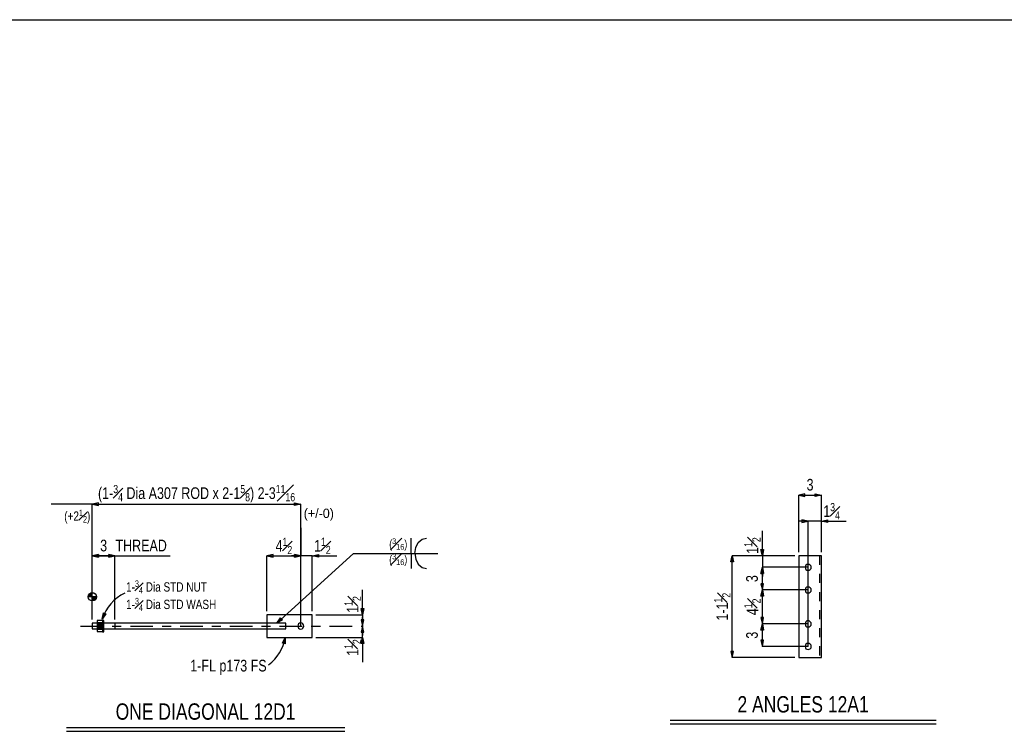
# Model space of a CAD drawing. Header units: inches. Extents: x -17.2 to 17.5, y -11.2 to 11.2.
# Tile 4 of 5: x -4.5 to 6.4, y 3.4 to 11.2. Entities that reach past the tile are written whole.
import ezdxf
from ezdxf.enums import TextEntityAlignment as Align

# ---------------------------------------------------------------- set-up
doc = ezdxf.new("R2010")
doc.units = ezdxf.units.IN
doc.header["$LTSCALE"] = 2.5
doc.header["$MEASUREMENT"] = 0
for name, pattern in [('SDS2_5', [0.04, 0.02, -0.02]), ('SDS2_7', [0.175, 0.1, -0.025, 0.025, -0.025]), ('SDS2_8', [0.2, 0.1, -0.02, 0.02, -0.02, 0.02, -0.02])]:
    doc.linetypes.add(name, pattern=pattern)
doc.layers.add('Layer_0', color=7, linetype='Continuous')
doc.layers.add('Outline', color=7, linetype='Continuous')
doc.styles.add('MTextWidth', font='txt', dxfattribs={"width": 0.8, "height": 0.2})

msp = doc.modelspace()

# ---------------------------------------------------------------- linework, layer by layer
at = {"color": 1, "linetype": 'Continuous'}
for p, q in [((4.167, 6.013), (4.098, 5.998)), ((4.098, 5.369), (4.098, 5.998)), ((4.098, 5.998), (4.167, 5.983)), ((4.098, 5.998), (4.348, 5.998)), ((4.167, 5.983), (4.167, 6.013)), ((4.279, 5.983), (4.279, 6.013)), ((4.279, 6.013), (4.348, 5.998)), ((4.348, 5.998), (4.279, 5.983)), ((4.348, 5.709), (4.348, 5.998)), ((-3.708, 5.897), (-4.163, 5.897)), ((-3.639, 5.911), (-3.708, 5.897)), ((-3.708, 4.624), (-3.708, 5.897)), ((-3.708, 5.897), (-3.639, 5.882)), ((-3.708, 5.897), (-1.404, 5.897)), ((-3.639, 5.882), (-3.639, 5.911)), ((-1.473, 5.882), (-1.473, 5.911)), ((-1.473, 5.911), (-1.404, 5.897)), ((-1.404, 5.897), (-1.473, 5.882)), ((-1.404, 4.551), (-1.404, 5.897)), ((4.202, 5.709), (4.099, 5.709)), ((4.202, 5.709), (4.133, 5.724)), ((4.133, 5.724), (4.133, 5.694)), ((4.133, 5.694), (4.202, 5.709)), ((4.348, 5.709), (4.202, 5.709)), ((4.202, 4.325), (4.202, 5.709)), ((4.348, 5.709), (4.417, 5.724)), ((4.348, 5.369), (4.348, 5.709)), ((4.348, 5.709), (4.622, 5.709)), ((4.417, 5.694), (4.348, 5.709)), ((4.417, 5.724), (4.417, 5.694)), ((-1.404, 5.636), (-1.404, 5.326)), ((-1.404, 5.636), (-1.404, 5.326)), ((3.696, 5.327), (3.696, 5.602)), ((-0.186, 5.354), (-0.186, 5.523)), ((-0.133, 5.419), (-0.106, 5.474)), ((-0.106, 5.474), (-0.065, 5.511)), ((-0.065, 5.511), (-0.016, 5.523)), ((-3.708, 5.326), (-3.639, 5.341)), ((-3.639, 5.341), (-3.708, 5.326)), ((-3.639, 5.341), (-3.639, 5.311)), ((-3.639, 5.311), (-3.639, 5.341)), ((-3.458, 5.326), (-3.527, 5.341)), ((-3.527, 5.341), (-3.527, 5.311)), ((-3.527, 5.311), (-3.527, 5.341)), ((-3.527, 5.341), (-3.458, 5.326)), ((-1.71, 5.341), (-1.779, 5.326)), ((-1.71, 5.311), (-1.71, 5.341)), ((-0.821, 5.354), (-1.669, 4.584)), ((-1.473, 5.311), (-1.473, 5.341)), ((-1.473, 5.341), (-1.404, 5.326)), ((-1.404, 5.326), (-1.473, 5.341)), ((-1.473, 5.341), (-1.473, 5.311)), ((-1.279, 5.326), (-1.21, 5.341)), ((-1.21, 5.341), (-1.21, 5.311)), ((-0.821, 5.354), (0.111, 5.354)), ((-0.186, 5.354), (-0.186, 5.185)), ((-0.143, 5.354), (-0.133, 5.419)), ((-0.143, 5.354), (-0.133, 5.289)), ((3.696, 5.327), (3.681, 5.396)), ((3.681, 5.396), (3.71, 5.396)), ((3.71, 5.396), (3.696, 5.327)), ((-3.458, 5.326), (-3.708, 5.326)), ((-3.639, 5.311), (-3.708, 5.326)), ((-3.708, 4.624), (-3.708, 5.326)), ((-3.708, 4.624), (-3.708, 5.326)), ((-3.708, 5.326), (-3.639, 5.311)), ((-3.708, 5.326), (-3.458, 5.326)), ((-3.527, 5.311), (-3.458, 5.326)), ((-3.458, 5.326), (-3.527, 5.311)), ((-3.458, 4.624), (-3.458, 5.326)), ((-3.458, 5.326), (-2.847, 5.326)), ((-3.458, 4.624), (-3.458, 5.326)), ((-1.779, 4.717), (-1.779, 5.326)), ((-1.779, 5.326), (-1.71, 5.311)), ((-1.779, 5.326), (-1.404, 5.326)), ((-1.404, 5.326), (-1.507, 5.326)), ((-1.404, 5.326), (-1.473, 5.311)), ((-1.473, 5.311), (-1.404, 5.326)), ((-1.279, 5.326), (-1.404, 5.326)), ((-1.279, 4.717), (-1.279, 5.326)), ((-1.279, 5.326), (-1.005, 5.326)), ((-1.21, 5.311), (-1.279, 5.326)), ((-0.133, 5.289), (-0.106, 5.234)), ((-0.106, 5.234), (-0.065, 5.198)), ((3.348, 5.259), (3.362, 5.327)), ((3.377, 5.259), (3.348, 5.259)), ((3.362, 4.202), (3.362, 5.327)), ((3.362, 5.327), (3.377, 5.259)), ((3.696, 5.327), (3.362, 5.327)), ((4.056, 5.327), (3.696, 5.327)), ((3.696, 5.327), (3.696, 5.2)), ((-0.065, 5.198), (-0.016, 5.185)), ((3.681, 5.131), (3.696, 5.2)), ((3.696, 5.2), (3.681, 5.131)), ((3.71, 5.131), (3.681, 5.131)), ((3.681, 5.131), (3.71, 5.131)), ((3.696, 4.95), (3.696, 5.2)), ((3.696, 5.2), (3.71, 5.131)), ((4.202, 5.2), (3.696, 5.2)), ((3.696, 5.2), (3.696, 5.097)), ((3.71, 5.131), (3.696, 5.2)), ((4.202, 5.2), (3.696, 5.2)), ((3.71, 5.019), (3.681, 5.019)), ((3.681, 5.019), (3.696, 4.95)), ((3.696, 4.95), (3.71, 5.019)), ((-3.708, 4.819), (-3.708, 4.929)), ((-0.721, 4.676), (-0.721, 4.95)), ((3.681, 4.881), (3.696, 4.95)), ((3.696, 4.575), (3.696, 4.95)), ((3.696, 4.95), (3.71, 4.881)), ((4.202, 4.95), (3.696, 4.95)), ((4.202, 4.95), (3.696, 4.95)), ((-3.653, 4.874), (-3.763, 4.874)), ((-3.708, 4.624), (-3.708, 4.874)), ((3.71, 4.881), (3.681, 4.881)), ((-3.599, 4.628), (-3.586, 4.697)), ((-3.558, 4.686), (-3.599, 4.628)), ((-3.586, 4.697), (-3.558, 4.686)), ((-0.721, 4.676), (-0.736, 4.745)), ((-0.736, 4.745), (-0.707, 4.745)), ((-0.707, 4.745), (-0.721, 4.676)), ((-3.599, 4.628), (-3.599, 4.628)), ((-1.669, 4.584), (-1.628, 4.641)), ((-1.608, 4.619), (-1.669, 4.584)), ((-1.669, 4.584), (-1.669, 4.584)), ((-1.628, 4.641), (-1.608, 4.619)), ((-1.237, 4.676), (-0.721, 4.676)), ((-0.707, 4.62), (-0.736, 4.62)), ((-0.736, 4.62), (-0.721, 4.551)), ((-0.721, 4.676), (-0.721, 4.551)), ((-0.721, 4.551), (-0.721, 4.654)), ((-0.721, 4.551), (-0.707, 4.62)), ((3.71, 4.644), (3.681, 4.644)), ((3.681, 4.644), (3.696, 4.575)), ((3.681, 4.506), (3.696, 4.575)), ((3.696, 4.575), (3.71, 4.644)), ((3.696, 4.325), (3.696, 4.575)), ((3.696, 4.575), (3.71, 4.506)), ((4.202, 4.575), (3.696, 4.575)), ((4.202, 4.575), (3.696, 4.575)), ((-0.721, 4.551), (-0.736, 4.482)), ((-0.736, 4.482), (-0.707, 4.482)), ((-0.721, 4.426), (-0.721, 4.551)), ((-0.721, 4.551), (-0.721, 4.551)), ((-0.721, 4.551), (-0.721, 4.447)), ((-0.707, 4.482), (-0.721, 4.551)), ((-0.721, 4.551), (-0.721, 4.551)), ((3.71, 4.506), (3.681, 4.506)), ((-1.237, 4.426), (-0.721, 4.426)), ((-0.736, 4.357), (-0.721, 4.426)), ((-0.707, 4.357), (-0.736, 4.357)), ((-0.721, 4.426), (-0.721, 4.151)), ((-0.721, 4.426), (-0.707, 4.357)), ((3.71, 4.394), (3.681, 4.394)), ((3.681, 4.394), (3.696, 4.325)), ((3.696, 4.325), (3.71, 4.394)), ((3.377, 4.271), (3.348, 4.271)), ((3.348, 4.271), (3.362, 4.202)), ((3.362, 4.202), (3.377, 4.271)), ((4.202, 4.325), (3.696, 4.325)), ((4.056, 4.202), (3.362, 4.202))]:
    msp.add_line(p, q, dxfattribs=at)
at = {"color": 3, "linetype": 'Continuous'}
for p, q in [((-3.741, 4.874), (-3.741, 4.905)), ((-3.733, 4.874), (-3.733, 4.912)), ((-3.724, 4.874), (-3.724, 4.916)), ((-3.716, 4.874), (-3.716, 4.919)), ((-3.749, 4.874), (-3.749, 4.893)), ((-3.699, 4.874), (-3.699, 4.828)), ((-3.691, 4.874), (-3.691, 4.831)), ((-3.683, 4.874), (-3.683, 4.835)), ((-3.674, 4.874), (-3.674, 4.842)), ((-3.666, 4.874), (-3.666, 4.854))]:
    msp.add_line(p, q, dxfattribs=at)
at = {"color": 1, "linetype": 'SDS2_8'}
msp.add_line((-3.458, 4.582), (-3.458, 4.52), dxfattribs=at)
at = {"color": 1, "linetype": 'SDS2_7'}
msp.add_line((-3.838, 4.551), (-0.721, 4.551), dxfattribs=at)
at = {"color": 1, "linetype": 'Continuous'}
msp.add_circle((-3.708, 4.874), 0.0458, dxfattribs=at)
msp.add_arc((-3.128, 4.47), 0.497, 116.4068, 161.4068, dxfattribs=at)
at = {"layer": 'Layer_0', "color": 2, "linetype": 'Continuous'}
for p, q in [((-17.25, 11.25), (17.25, 11.25)), ((4.098, 5.327), (4.098, 4.202)), ((4.348, 5.327), (4.098, 5.327)), ((4.348, 4.202), (4.348, 5.327)), ((-3.656, 4.582), (-3.708, 4.582)), ((-3.708, 4.582), (-3.708, 4.58)), ((-3.708, 4.58), (-3.708, 4.578)), ((-3.708, 4.578), (-3.708, 4.574)), ((-3.708, 4.574), (-3.708, 4.569)), ((-3.595, 4.611), (-3.656, 4.611)), ((-3.656, 4.611), (-3.656, 4.581)), ((-3.595, 4.581), (-3.656, 4.581)), ((-3.656, 4.581), (-3.656, 4.521)), ((-3.582, 4.613), (-3.595, 4.613)), ((-3.595, 4.613), (-3.595, 4.609)), ((-3.595, 4.609), (-3.595, 4.595)), ((-3.595, 4.595), (-3.595, 4.575)), ((-3.595, 4.575), (-3.595, 4.563)), ((-3.582, 4.609), (-3.582, 4.613)), ((-3.582, 4.595), (-3.582, 4.609)), ((-3.582, 4.575), (-3.582, 4.595)), ((-1.571, 4.582), (-3.582, 4.582)), ((-3.582, 4.551), (-3.582, 4.575)), ((-1.779, 4.676), (-1.779, 4.582)), ((-1.279, 4.676), (-1.779, 4.676)), ((-1.571, 4.58), (-1.571, 4.582)), ((-1.571, 4.578), (-1.571, 4.58)), ((-1.571, 4.574), (-1.571, 4.578)), ((-1.571, 4.569), (-1.571, 4.574)), ((-1.279, 4.426), (-1.279, 4.676)), ((-3.708, 4.569), (-3.708, 4.563)), ((-3.708, 4.563), (-3.708, 4.557)), ((-3.708, 4.557), (-3.708, 4.551)), ((-3.708, 4.551), (-3.708, 4.544)), ((-3.708, 4.544), (-3.708, 4.538)), ((-3.708, 4.538), (-3.708, 4.532)), ((-3.708, 4.532), (-3.708, 4.528)), ((-3.708, 4.528), (-3.708, 4.524)), ((-3.708, 4.524), (-3.708, 4.521)), ((-3.708, 4.521), (-3.708, 4.52)), ((-3.708, 4.52), (-3.656, 4.52)), ((-3.656, 4.521), (-3.656, 4.491)), ((-3.656, 4.521), (-3.595, 4.521)), ((-3.656, 4.491), (-3.595, 4.491)), ((-3.595, 4.563), (-3.595, 4.551)), ((-3.595, 4.551), (-3.595, 4.527)), ((-3.595, 4.527), (-3.595, 4.507)), ((-3.595, 4.507), (-3.595, 4.493)), ((-3.595, 4.493), (-3.595, 4.488)), ((-3.595, 4.488), (-3.582, 4.488)), ((-3.582, 4.527), (-3.582, 4.551)), ((-3.582, 4.517), (-3.582, 4.527)), ((-3.582, 4.52), (-1.571, 4.52)), ((-3.582, 4.507), (-3.582, 4.517)), ((-3.582, 4.493), (-3.582, 4.507)), ((-3.582, 4.488), (-3.582, 4.493)), ((-1.779, 4.52), (-1.779, 4.426)), ((-1.571, 4.563), (-1.571, 4.569)), ((-1.571, 4.557), (-1.571, 4.563)), ((-1.571, 4.551), (-1.571, 4.557)), ((-1.571, 4.544), (-1.571, 4.551)), ((-1.571, 4.538), (-1.571, 4.544)), ((-1.571, 4.532), (-1.571, 4.538)), ((-1.571, 4.528), (-1.571, 4.532)), ((-1.571, 4.524), (-1.571, 4.528)), ((-1.571, 4.521), (-1.571, 4.524)), ((-1.571, 4.52), (-1.571, 4.521)), ((-1.779, 4.426), (-1.279, 4.426)), ((4.098, 4.202), (4.348, 4.202))]:
    msp.add_line(p, q, dxfattribs=at)
at = {"layer": 'Layer_0', "color": 1, "linetype": 'SDS2_5'}
for p, q in [((4.327, 5.327), (4.327, 4.202)), ((-3.595, 4.585), (-3.656, 4.585)), ((-3.582, 4.582), (-3.656, 4.582)), ((-3.656, 4.58), (-3.595, 4.58)), ((-3.582, 4.585), (-3.595, 4.585)), ((-3.595, 4.58), (-3.582, 4.58)), ((-1.779, 4.582), (-1.779, 4.52)), ((-3.656, 4.568), (-3.595, 4.568)), ((-3.595, 4.551), (-3.656, 4.551)), ((-3.595, 4.534), (-3.656, 4.534)), ((-3.595, 4.521), (-3.656, 4.521)), ((-3.656, 4.52), (-3.582, 4.52)), ((-3.656, 4.517), (-3.595, 4.517)), ((-3.595, 4.568), (-3.582, 4.568)), ((-3.595, 4.551), (-3.582, 4.551)), ((-3.582, 4.534), (-3.595, 4.534)), ((-3.582, 4.521), (-3.595, 4.521)), ((-3.595, 4.517), (-3.582, 4.517))]:
    msp.add_line(p, q, dxfattribs=at)
at = {"layer": 'Layer_0', "color": 3, "linetype": 'Continuous'}
for points in [[(4.202, 5.166), (4.215, 5.169), (4.226, 5.176), (4.234, 5.187), (4.236, 5.2), (4.234, 5.213), (4.226, 5.224), (4.215, 5.232), (4.202, 5.234), (4.189, 5.232), (4.178, 5.224), (4.171, 5.213), (4.168, 5.2), (4.171, 5.187), (4.178, 5.176), (4.189, 5.169), (4.202, 5.166)], [(4.202, 4.916), (4.215, 4.919), (4.226, 4.926), (4.234, 4.937), (4.236, 4.95), (4.234, 4.963), (4.226, 4.974), (4.215, 4.982), (4.202, 4.984), (4.189, 4.982), (4.178, 4.974), (4.171, 4.963), (4.168, 4.95), (4.171, 4.937), (4.178, 4.926), (4.189, 4.919), (4.202, 4.916)], [(-1.438, 4.551), (-1.435, 4.538), (-1.428, 4.527), (-1.417, 4.519), (-1.404, 4.517), (-1.391, 4.519), (-1.38, 4.527), (-1.373, 4.538), (-1.37, 4.551), (-1.373, 4.564), (-1.38, 4.575), (-1.391, 4.582), (-1.404, 4.585), (-1.417, 4.582), (-1.428, 4.575), (-1.435, 4.564), (-1.438, 4.551)], [(4.202, 4.541), (4.215, 4.544), (4.226, 4.551), (4.234, 4.562), (4.236, 4.575), (4.234, 4.588), (4.226, 4.599), (4.215, 4.607), (4.202, 4.609), (4.189, 4.607), (4.178, 4.599), (4.171, 4.588), (4.168, 4.575), (4.171, 4.562), (4.178, 4.551), (4.189, 4.544), (4.202, 4.541)], [(4.202, 4.291), (4.215, 4.294), (4.226, 4.301), (4.234, 4.312), (4.236, 4.325), (4.234, 4.338), (4.226, 4.349), (4.215, 4.357), (4.202, 4.359), (4.189, 4.357), (4.178, 4.349), (4.171, 4.338), (4.168, 4.325), (4.171, 4.312), (4.178, 4.301), (4.189, 4.294), (4.202, 4.291)]]:
    msp.add_lwpolyline(points, close=True, dxfattribs=at)
at = {"layer": 'Outline', "color": 1, "linetype": 'Continuous'}
for p, q in [((-1.607, 4.362), (-1.577, 4.426)), ((-1.578, 4.355), (-1.607, 4.362)), ((-1.577, 4.426), (-1.578, 4.355)), ((-1.577, 4.426), (-1.577, 4.426))]:
    msp.add_line(p, q, dxfattribs=at)
at = {"layer": 'Outline', "color": 3, "linetype": 'Continuous'}
for p, q in [((2.677, 3.51), (5.615, 3.51)), ((-3.994, 3.43), (-0.919, 3.43)), ((-3.994, 3.388), (-0.919, 3.388)), ((2.677, 3.469), (5.615, 3.469))]:
    msp.add_line(p, q, dxfattribs=at)
at = {"layer": 'Outline', "color": 1, "linetype": 'Continuous'}
msp.add_arc((-2.033, 4.497), 0.462, 306.0871, 351.0871, dxfattribs=at)

# ---------------------------------------------------------------- texts
at = {"color": 2, "linetype": 'Continuous', "width": 0.8}
for p in [(4.223, 6.048), (-3.583, 5.376)]:
    msp.add_text('3', height=0.129, dxfattribs=at).set_placement(p, align=Align.CENTER)
at = {"color": 1, "linetype": 'Continuous'}
msp.add_text('(+/-0)', height=0.1032, dxfattribs=at).set_placement((-1.372, 5.745))
at = {"color": 2, "linetype": 'Continuous', "width": 0.8}
msp.add_text('THREAD', height=0.129, dxfattribs=at).set_placement((-3.452, 5.376))
for p in [(3.646, 5.075), (3.646, 4.45)]:
    msp.add_text('3', height=0.129, rotation=90, dxfattribs=at).set_placement(p, align=Align.CENTER)
at = {"color": 2, "linetype": 'Continuous', "char_height": 0.12902, "style": 'MTextWidth'}
for s, insert, attachment_point in [('\\A1;(1-{\\H0.70x;\\S3#4;} Dia A307 ROD x 2-1{\\H0.70x;\\S5#8;}) 2-3{\\H0.70x;\\S11#16;}', (-2.556, 5.916), 8), ('\\A1;1{\\H0.70x;\\S3#4;}', (4.369, 5.729), 7), ('\\A1;4{\\H0.70x;\\S1#2;}', (-1.591, 5.346), 8), ('\\A1;1{\\H0.70x;\\S1#2;}', (-1.258, 5.346), 7)]:
    msp.add_mtext(s, dxfattribs=dict(at, insert=insert, attachment_point=attachment_point))
at = {"color": 1, "linetype": 'Continuous', "style": 'MTextWidth'}
for s, insert, char_height, attachment_point in [('\\A1;(+2{\\H0.70x;\\S1#2;})', (-3.73, 5.683), 0.10322, 9), ('\\A1;({\\H0.70x;\\S3#16;})', (-0.228, 5.385), 0.09032, 9), ('\\A1;({\\H0.70x;\\S3#16;})', (-0.228, 5.351), 0.09032, 3)]:
    msp.add_mtext(s, dxfattribs=dict(at, insert=insert, char_height=char_height, attachment_point=attachment_point))
at = {"color": 2, "linetype": 'Continuous', "char_height": 0.12902, "rotation": 90, "style": 'MTextWidth'}
for s, insert, attachment_point in [('\\A1;1{\\H0.70x;\\S1#2;}', (3.676, 5.348), 7), ('\\A1;1{\\H0.70x;\\S1#2;}', (-0.741, 4.697), 7), ('\\A1;1-1{\\H0.70x;\\S1#2;}', (3.343, 4.765), 8), ('\\A1;4{\\H0.70x;\\S1#2;}', (3.676, 4.763), 8), ('\\A1;1{\\H0.70x;\\S1#2;}', (-0.741, 4.405), 9)]:
    msp.add_mtext(s, dxfattribs=dict(at, insert=insert, attachment_point=attachment_point))
at = {"color": 2, "linetype": 'Continuous', "insert": (-3.335, 4.718), "char_height": 0.10322, "width": 1.85792, "attachment_point": 7, "style": 'MTextWidth'}
msp.add_mtext('\\A1;1-{\\H0.70x;\\S3#4;} Dia STD NUT\\P1-{\\H0.70x;\\S3#4;} Dia STD WASH', dxfattribs=at)
at = {"layer": 'Outline', "color": 2, "linetype": 'Continuous', "width": 0.8}
msp.add_text('1-FL p173 FS', height=0.12902, dxfattribs=at).set_placement((-1.782, 4.049), align=Align.RIGHT)
at = {"layer": 'Outline', "color": 3, "linetype": 'Continuous', "width": 0.8}
for s, p in [('ONE DIAGONAL 12D1', (-2.457, 3.516)), ('2 ANGLES 12A1', (4.146, 3.596))]:
    msp.add_text(s, height=0.18063, dxfattribs=at).set_placement(p, align=Align.CENTER)

doc.saveas('drawing.dxf')
